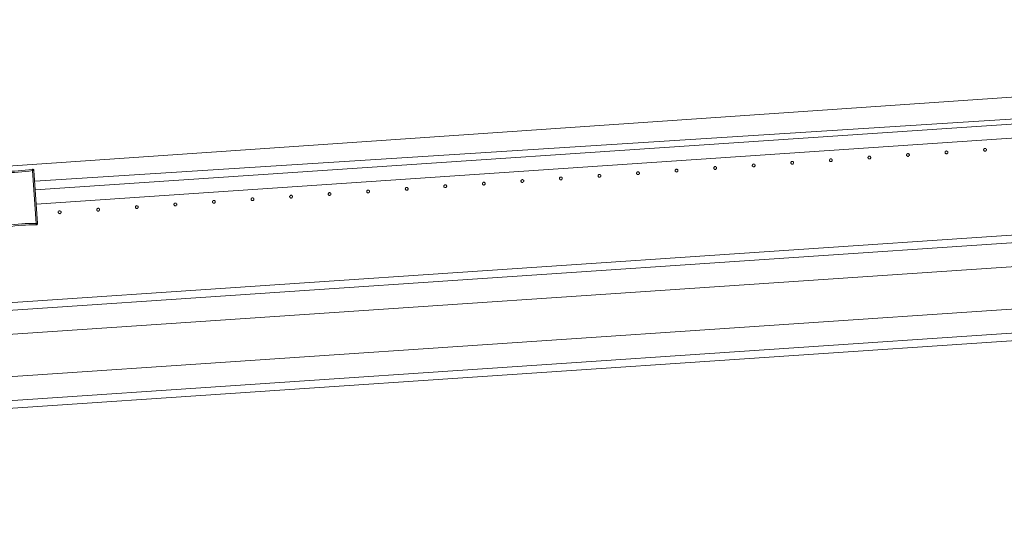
# Model space of a CAD drawing. Header units: millimetres. Extents: x -2624 to 101766, y -16 to 109490.
# Tile 146 of 153: x 87858 to 89259, y 92423 to 93141. Entities that reach past the tile are written whole.
import ezdxf

# ---------------------------------------------------------------- set-up
doc = ezdxf.new("R2010")
doc.units = ezdxf.units.MM
doc.header["$MEASUREMENT"] = 0
for name, color, linetype in [('Nouveau_Terrain _ Modifié.Terrain', 7, 'Continuous'), ('VRD _ Clôture.VRD', 7, 'Continuous'), ('VRD _ Portail.VRD', 7, 'Continuous')]:
    doc.layers.add(name, color=color, linetype=linetype)

# ---------------------------------------------------------------- blocks, each defined once
blk = doc.blocks.new('Élément de coupe_164')
at = {"layer": 'VRD _ Portail.VRD', "color": 7, "linetype": 'Continuous', "lineweight": 15}
for p, q in [((93701.5, 93133.9), (85390.4, 92572.6)), ((93702.2, 93123.2), (85391.1, 92561.9)), ((86602.3, 92609.3), (93704.5, 93089)), ((86606.3, 92549.4), (93708.6, 93029.1)), ((93710.9, 92994.9), (85399.8, 92433.6)), ((93711.6, 92984.2), (85400.5, 92422.9))]:
    blk.add_line(p, q, dxfattribs=at)
blk = doc.blocks.new('Élément de coupe_166')
at = {"layer": 'Nouveau_Terrain _ Modifié.Terrain', "color": 7, "linetype": 'Continuous', "lineweight": 15}
blk.add_line((83465.4, 92631.2), (90867.5, 93141.3), dxfattribs=at)
blk = doc.blocks.new('Élément de coupe_172')
at = {"layer": 'VRD _ Clôture.VRD', "color": 7, "linetype": 'Continuous', "lineweight": 15}
for p, q in [((87879.7, 92898.9), (90651.5, 93086.1)), ((87881.1, 92878.9), (90652.9, 93066.1))]:
    blk.add_line(p, q, dxfattribs=at)
blk = doc.blocks.new('Élément de coupe_1313')
at = {"layer": 'VRD _ Clôture.VRD', "color": 7, "linetype": 'Continuous', "lineweight": 15}
for p, q in [((87832.9, 92923.6), (87833, 92924)), ((87833, 92924), (87833.1, 92924.4)), ((87833.1, 92924.4), (87833.2, 92924.8)), ((87833.2, 92924.8), (87833.5, 92925.1)), ((87833.5, 92925.1), (87833.8, 92925.3)), ((87833.8, 92925.3), (87834.2, 92925.5)), ((87834.2, 92925.5), (87834.6, 92925.7)), ((87834.6, 92925.7), (87835, 92925.7)), ((87840.1, 92925.6), (87835, 92925.7)), ((87835, 92925.1), (87835, 92925.5)), ((87835, 92924.5), (87835, 92925.1)), ((87835, 92923.7), (87835, 92924.5)), ((87840.1, 92925.6), (87845.2, 92925.6)), ((87845.2, 92925.6), (87850.2, 92925.7)), ((87850.2, 92925.7), (87855.3, 92926)), ((87855.5, 92924.1), (87850.3, 92923.8)), ((87855.3, 92926), (87860.4, 92926.4)), ((87860.6, 92924.5), (87855.5, 92924.1)), ((87860.4, 92926.4), (87865.4, 92927)), ((87865.7, 92925), (87860.6, 92924.5)), ((87865.4, 92927), (87870.5, 92927.6)), ((87870.8, 92925.7), (87865.7, 92925)), ((87870.5, 92927.6), (87875.5, 92928.4)), ((87875.7, 92926.5), (87870.8, 92925.7)), ((87875.9, 92928.5), (87875.5, 92928.4)), ((87875.6, 92927.9), (87875.5, 92928.3)), ((87875.6, 92927.2), (87875.6, 92927.9)), ((87875.7, 92926.5), (87875.6, 92927.2)), ((87875.9, 92928.5), (87876.3, 92928.4)), ((87881, 92851.2), (87875.9, 92926.4)), ((87875.9, 92926.4), (87876.6, 92926.4)), ((87876.3, 92928.4), (87876.7, 92928.2)), ((87876.6, 92926.4), (87877.3, 92926.5)), ((87877.1, 92928), (87876.7, 92928.2)), ((87877.1, 92928), (87877.4, 92927.7)), ((87877.3, 92926.5), (87877.7, 92926.6)), ((87877.4, 92927.7), (87877.6, 92927.4)), ((87877.6, 92927.4), (87877.8, 92927)), ((87877.8, 92926.6), (87877.8, 92927)), ((87882.9, 92851.2), (87877.8, 92926.6)), ((87832.9, 92923.6), (87838, 92848.2)), ((87833.5, 92923.6), (87833.1, 92923.6)), ((87834.1, 92923.6), (87833.5, 92923.6)), ((87834.9, 92923.6), (87834.1, 92923.6)), ((87834.9, 92923.6), (87840, 92848.4)), ((87835, 92923.7), (87840.1, 92923.6)), ((87845.2, 92923.7), (87840.1, 92923.6)), ((87850.3, 92923.8), (87845.2, 92923.7)), ((87838.1, 92847.8), (87838, 92848.2)), ((87838.1, 92847.8), (87838.3, 92847.4)), ((87838.6, 92848.2), (87838.2, 92848.2)), ((87838.3, 92847.4), (87838.5, 92847)), ((87838.5, 92847), (87838.8, 92846.7)), ((87839.2, 92848.3), (87838.6, 92848.2)), ((87839.1, 92846.5), (87838.8, 92846.7)), ((87839.1, 92846.5), (87839.5, 92846.4)), ((87840, 92848.4), (87839.2, 92848.3)), ((87839.5, 92846.4), (87839.9, 92846.3)), ((87839.9, 92846.3), (87840.4, 92846.3)), ((87840.1, 92848.3), (87845.1, 92849.1)), ((87840.1, 92848.3), (87840.2, 92847.5)), ((87840.2, 92847.5), (87840.3, 92846.9)), ((87840.3, 92846.9), (87840.3, 92846.5)), ((87840.4, 92846.3), (87845.4, 92847.1)), ((87845.1, 92849.1), (87850.2, 92849.7)), ((87845.4, 92847.1), (87850.4, 92847.8)), ((87850.2, 92849.7), (87855.3, 92850.3)), ((87850.4, 92847.8), (87855.5, 92848.3)), ((87855.3, 92850.3), (87860.4, 92850.7)), ((87855.5, 92848.3), (87860.5, 92848.7)), ((87860.4, 92850.7), (87865.5, 92851)), ((87860.5, 92848.7), (87865.6, 92849)), ((87865.5, 92851), (87870.7, 92851.1)), ((87870.7, 92849.2), (87865.6, 92849)), ((87870.7, 92851.1), (87875.8, 92851.1)), ((87870.7, 92849.2), (87875.8, 92849.2)), ((87880.8, 92851), (87875.8, 92851.1)), ((87875.8, 92849.2), (87880.9, 92849.1)), ((87880.8, 92851), (87880.8, 92850.3)), ((87880.8, 92850.3), (87880.8, 92849.6)), ((87880.8, 92849.6), (87880.9, 92849.2)), ((87880.9, 92849.1), (87881.3, 92849.1)), ((87881, 92851.2), (87881.7, 92851.2)), ((87881.3, 92849.1), (87881.7, 92849.2)), ((87881.7, 92851.2), (87882.4, 92851.2)), ((87881.7, 92849.2), (87882, 92849.4)), ((87882, 92849.4), (87882.4, 92849.7)), ((87882.4, 92851.2), (87882.8, 92851.2)), ((87882.4, 92849.7), (87882.6, 92850)), ((87882.6, 92850), (87882.8, 92850.4)), ((87882.8, 92850.4), (87882.9, 92850.8)), ((87882.9, 92850.8), (87882.9, 92851.2))]:
    blk.add_line(p, q, dxfattribs=at)
blk = doc.blocks.new('Élément de coupe_1368')
at = {"layer": 'VRD _ Clôture.VRD', "color": 7, "linetype": 'Continuous', "lineweight": 15}
for p, q in [((87912.6, 92868), (87912.5, 92867.7)), ((87912.8, 92868.3), (87912.6, 92868)), ((87913.3, 92868.8), (87913, 92868.6)), ((87913.6, 92869), (87913.3, 92868.8)), ((87913.9, 92869.1), (87913.6, 92869)), ((87914.3, 92869.1), (87913.9, 92869.1)), ((87914.6, 92869.1), (87914.3, 92869.1)), ((87915, 92869.1), (87914.6, 92869.1)), ((87915.3, 92868.9), (87915, 92869.1)), ((87915.6, 92868.8), (87915.3, 92868.9)), ((87916.1, 92868.3), (87915.9, 92868.5)), ((87916.3, 92868), (87916.1, 92868.3)), ((87916.4, 92867.6), (87916.3, 92868)), ((87912.5, 92867.7), (87912.4, 92867.4)), ((87912.4, 92867.4), (87912.4, 92867)), ((87912.4, 92867), (87912.5, 92866.7)), ((87912.5, 92866.7), (87912.6, 92866.3)), ((87912.6, 92866.3), (87912.8, 92866)), ((87912.8, 92866), (87913, 92865.8)), ((87913.2, 92865.5), (87913.5, 92865.3)), ((87913.5, 92865.3), (87913.9, 92865.2)), ((87913.9, 92865.2), (87914.2, 92865.2)), ((87914.2, 92865.2), (87914.6, 92865.1)), ((87914.6, 92865.1), (87914.9, 92865.2)), ((87914.9, 92865.2), (87915.2, 92865.3)), ((87915.2, 92865.3), (87915.5, 92865.5)), ((87915.5, 92865.5), (87915.8, 92865.7)), ((87916, 92866), (87916.2, 92866.3)), ((87916.2, 92866.3), (87916.3, 92866.6)), ((87916.3, 92866.6), (87916.4, 92866.9)), ((87916.4, 92867.3), (87916.4, 92867.6)), ((87916.4, 92866.9), (87916.4, 92867.3))]:
    blk.add_line(p, q, dxfattribs=at)
blk = doc.blocks.new('Élément de coupe_1369')
at = {"layer": 'VRD _ Clôture.VRD', "color": 7, "linetype": 'Continuous', "lineweight": 15}
for p, q in [((87967.4, 92871.4), (87967.3, 92871.1)), ((87967.3, 92871.1), (87967.3, 92870.7)), ((87967.3, 92870.7), (87967.4, 92870.4)), ((87967.5, 92871.7), (87967.4, 92871.4)), ((87967.4, 92870.4), (87967.5, 92870)), ((87967.7, 92872), (87967.5, 92871.7)), ((87967.5, 92870), (87967.6, 92869.7)), ((87967.6, 92869.7), (87967.9, 92869.5)), ((87968.2, 92872.5), (87967.9, 92872.3)), ((87968.1, 92869.2), (87968.4, 92869.1)), ((87968.5, 92872.7), (87968.2, 92872.5)), ((87968.4, 92869.1), (87968.7, 92868.9)), ((87968.8, 92872.8), (87968.5, 92872.7)), ((87968.7, 92868.9), (87969.1, 92868.9)), ((87969.2, 92872.8), (87968.8, 92872.8)), ((87969.1, 92868.9), (87969.4, 92868.9)), ((87969.5, 92872.8), (87969.2, 92872.8)), ((87969.4, 92868.9), (87969.8, 92868.9)), ((87969.9, 92872.8), (87969.5, 92872.8)), ((87969.8, 92868.9), (87970.1, 92869)), ((87970.2, 92872.6), (87969.9, 92872.8)), ((87970.1, 92869), (87970.4, 92869.2)), ((87970.5, 92872.5), (87970.2, 92872.6)), ((87970.4, 92869.2), (87970.7, 92869.4)), ((87971, 92872), (87970.7, 92872.2)), ((87970.9, 92869.7), (87971.1, 92870)), ((87971.1, 92871.7), (87971, 92872)), ((87971.2, 92871.3), (87971.1, 92871.7)), ((87971.1, 92870), (87971.2, 92870.3)), ((87971.3, 92871), (87971.2, 92871.3)), ((87971.2, 92870.3), (87971.3, 92870.6)), ((87971.3, 92870.6), (87971.3, 92871))]:
    blk.add_line(p, q, dxfattribs=at)
blk = doc.blocks.new('Élément de coupe_1370')
at = {"layer": 'VRD _ Clôture.VRD', "color": 7, "linetype": 'Continuous', "lineweight": 15}
for p, q in [((88022.3, 92875.1), (88022.2, 92874.8)), ((88022.2, 92874.8), (88022.2, 92874.4)), ((88022.2, 92874.4), (88022.2, 92874.1)), ((88022.2, 92874.1), (88022.3, 92873.7)), ((88022.4, 92875.4), (88022.3, 92875.1)), ((88022.3, 92873.7), (88022.5, 92873.4)), ((88022.6, 92875.7), (88022.4, 92875.4)), ((88022.5, 92873.4), (88022.7, 92873.2)), ((88023.1, 92876.2), (88022.8, 92876)), ((88023, 92872.9), (88023.3, 92872.8)), ((88023.4, 92876.4), (88023.1, 92876.2)), ((88023.3, 92872.8), (88023.6, 92872.6)), ((88023.7, 92876.5), (88023.4, 92876.4)), ((88023.6, 92872.6), (88024, 92872.6)), ((88024, 92876.6), (88023.7, 92876.5)), ((88024.4, 92876.5), (88024, 92876.6)), ((88024, 92872.6), (88024.3, 92872.6)), ((88024.3, 92872.6), (88024.7, 92872.6)), ((88024.7, 92876.5), (88024.4, 92876.5)), ((88025.1, 92876.4), (88024.7, 92876.5)), ((88024.7, 92872.6), (88025, 92872.7)), ((88025, 92872.7), (88025.3, 92872.9)), ((88025.4, 92876.2), (88025.1, 92876.4)), ((88025.3, 92872.9), (88025.6, 92873.1)), ((88025.8, 92875.7), (88025.6, 92875.9)), ((88026, 92875.4), (88025.8, 92875.7)), ((88025.8, 92873.4), (88026, 92873.7)), ((88026.1, 92875), (88026, 92875.4)), ((88026, 92873.7), (88026.1, 92874)), ((88026.2, 92874.7), (88026.1, 92875)), ((88026.1, 92874), (88026.2, 92874.3)), ((88026.2, 92874.3), (88026.2, 92874.7))]:
    blk.add_line(p, q, dxfattribs=at)
blk = doc.blocks.new('Élément de coupe_1371')
at = {"layer": 'VRD _ Clôture.VRD', "color": 7, "linetype": 'Continuous', "lineweight": 15}
for p, q in [((88077.3, 92879.1), (88077.1, 92878.8)), ((88077.1, 92878.8), (88077.1, 92878.5)), ((88077.1, 92878.5), (88077.1, 92878.1)), ((88077.1, 92878.1), (88077.1, 92877.8)), ((88077.1, 92877.8), (88077.2, 92877.5)), ((88077.2, 92877.5), (88077.4, 92877.1)), ((88077.4, 92879.4), (88077.3, 92879.1)), ((88077.4, 92877.1), (88077.6, 92876.9)), ((88077.9, 92879.9), (88077.7, 92879.7)), ((88078.2, 92880.1), (88077.9, 92879.9)), ((88077.9, 92876.6), (88078.2, 92876.5)), ((88078.6, 92880.2), (88078.2, 92880.1)), ((88078.2, 92876.5), (88078.5, 92876.3)), ((88078.5, 92876.3), (88078.8, 92876.3)), ((88078.9, 92880.3), (88078.6, 92880.2)), ((88078.8, 92876.3), (88079.2, 92876.3)), ((88079.3, 92880.3), (88078.9, 92880.3)), ((88079.2, 92876.3), (88079.5, 92876.3)), ((88079.6, 92880.2), (88079.3, 92880.3)), ((88079.5, 92876.3), (88079.9, 92876.4)), ((88079.9, 92880.1), (88079.6, 92880.2)), ((88080.2, 92879.9), (88079.9, 92880.1)), ((88079.9, 92876.4), (88080.2, 92876.6)), ((88080.2, 92876.6), (88080.4, 92876.8)), ((88080.7, 92879.4), (88080.5, 92879.6)), ((88080.9, 92879.1), (88080.7, 92879.4)), ((88080.7, 92877.1), (88080.8, 92877.4)), ((88080.8, 92877.4), (88081, 92877.7)), ((88081, 92878.7), (88080.9, 92879.1)), ((88081, 92878.4), (88081, 92878.7)), ((88081, 92878), (88081, 92878.4)), ((88081, 92877.7), (88081, 92878))]:
    blk.add_line(p, q, dxfattribs=at)
blk = doc.blocks.new('Élément de coupe_1372')
at = {"layer": 'VRD _ Clôture.VRD', "color": 7, "linetype": 'Continuous', "lineweight": 15}
for p, q in [((88132, 92882.5), (88131.9, 92882.2)), ((88131.9, 92882.2), (88131.9, 92881.8)), ((88131.9, 92881.8), (88132, 92881.5)), ((88132.1, 92882.9), (88132, 92882.5)), ((88132.3, 92883.1), (88132.1, 92882.9)), ((88132.8, 92883.6), (88132.5, 92883.4)), ((88133.1, 92883.8), (88132.8, 92883.6)), ((88133.4, 92883.9), (88133.1, 92883.8)), ((88133.8, 92884), (88133.4, 92883.9)), ((88134.1, 92884), (88133.8, 92884)), ((88134.5, 92883.9), (88134.1, 92884)), ((88134.8, 92883.8), (88134.5, 92883.9)), ((88135.1, 92883.6), (88134.8, 92883.8)), ((88135.6, 92883.1), (88135.4, 92883.4)), ((88135.8, 92882.8), (88135.6, 92883.1)), ((88135.9, 92882.4), (88135.8, 92882.8)), ((88135.9, 92882.1), (88135.9, 92882.4)), ((88135.9, 92881.8), (88135.9, 92882.1)), ((88132, 92881.5), (88132.1, 92881.2)), ((88132.1, 92881.2), (88132.3, 92880.9)), ((88132.3, 92880.9), (88132.5, 92880.6)), ((88132.7, 92880.4), (88133, 92880.2)), ((88133, 92880.2), (88133.4, 92880)), ((88133.4, 92880), (88133.7, 92880)), ((88133.7, 92880), (88134.1, 92880)), ((88134.1, 92880), (88134.4, 92880)), ((88134.4, 92880), (88134.7, 92880.1)), ((88134.7, 92880.1), (88135, 92880.3)), ((88135, 92880.3), (88135.3, 92880.5)), ((88135.5, 92880.8), (88135.7, 92881.1)), ((88135.7, 92881.1), (88135.8, 92881.4)), ((88135.8, 92881.4), (88135.9, 92881.8))]:
    blk.add_line(p, q, dxfattribs=at)
blk = doc.blocks.new('Élément de coupe_1373')
at = {"layer": 'VRD _ Clôture.VRD', "color": 7, "linetype": 'Continuous', "lineweight": 15}
for p, q in [((88186.9, 92886.2), (88186.8, 92885.9)), ((88186.8, 92885.9), (88186.8, 92885.5)), ((88186.8, 92885.5), (88186.9, 92885.2)), ((88187, 92886.6), (88186.9, 92886.2)), ((88186.9, 92885.2), (88187, 92884.9)), ((88187.2, 92886.9), (88187, 92886.6)), ((88187, 92884.9), (88187.1, 92884.6)), ((88187.1, 92884.6), (88187.4, 92884.3)), ((88187.7, 92887.3), (88187.4, 92887.1)), ((88187.6, 92884.1), (88187.9, 92883.9)), ((88188, 92887.5), (88187.7, 92887.3)), ((88187.9, 92883.9), (88188.2, 92883.8)), ((88188.3, 92887.6), (88188, 92887.5)), ((88188.2, 92883.8), (88188.6, 92883.7)), ((88188.7, 92887.7), (88188.3, 92887.6)), ((88188.6, 92883.7), (88188.9, 92883.7)), ((88189, 92887.7), (88188.7, 92887.7)), ((88188.9, 92883.7), (88189.3, 92883.7)), ((88189.4, 92887.6), (88189, 92887.7)), ((88189.3, 92883.7), (88189.6, 92883.8)), ((88189.7, 92887.5), (88189.4, 92887.6)), ((88189.6, 92883.8), (88189.9, 92884)), ((88190, 92887.3), (88189.7, 92887.5)), ((88189.9, 92884), (88190.2, 92884.2)), ((88190.5, 92886.8), (88190.2, 92887.1)), ((88190.4, 92884.5), (88190.6, 92884.8)), ((88190.6, 92886.5), (88190.5, 92886.8)), ((88190.7, 92886.2), (88190.6, 92886.5)), ((88190.6, 92884.8), (88190.7, 92885.1)), ((88190.8, 92885.8), (88190.7, 92886.2)), ((88190.7, 92885.1), (88190.8, 92885.5)), ((88190.8, 92885.5), (88190.8, 92885.8))]:
    blk.add_line(p, q, dxfattribs=at)
blk = doc.blocks.new('Élément de coupe_1374')
at = {"layer": 'VRD _ Clôture.VRD', "color": 7, "linetype": 'Continuous', "lineweight": 15}
for p, q in [((88241.8, 92889.9), (88241.7, 92889.6)), ((88241.7, 92889.6), (88241.7, 92889.2)), ((88241.7, 92889.2), (88241.7, 92888.9)), ((88241.7, 92888.9), (88241.8, 92888.6)), ((88241.9, 92890.3), (88241.8, 92889.9)), ((88241.8, 92888.6), (88242, 92888.3)), ((88242.1, 92890.6), (88241.9, 92890.3)), ((88242, 92888.3), (88242.2, 92888)), ((88242.6, 92891), (88242.3, 92890.8)), ((88242.5, 92887.8), (88242.8, 92887.6)), ((88242.9, 92891.2), (88242.6, 92891)), ((88242.8, 92887.6), (88243.1, 92887.5)), ((88243.2, 92891.3), (88242.9, 92891.2)), ((88243.1, 92887.5), (88243.5, 92887.4)), ((88243.5, 92891.4), (88243.2, 92891.3)), ((88243.9, 92891.4), (88243.5, 92891.4)), ((88243.5, 92887.4), (88243.8, 92887.4)), ((88243.8, 92887.4), (88244.2, 92887.4)), ((88244.2, 92891.3), (88243.9, 92891.4)), ((88244.6, 92891.2), (88244.2, 92891.3)), ((88244.2, 92887.4), (88244.5, 92887.6)), ((88244.5, 92887.6), (88244.8, 92887.7)), ((88244.9, 92891), (88244.6, 92891.2)), ((88244.8, 92887.7), (88245.1, 92887.9)), ((88245.3, 92890.5), (88245.1, 92890.8)), ((88245.5, 92890.2), (88245.3, 92890.5)), ((88245.3, 92888.2), (88245.5, 92888.5)), ((88245.6, 92889.9), (88245.5, 92890.2)), ((88245.5, 92888.5), (88245.6, 92888.8)), ((88245.7, 92889.5), (88245.6, 92889.9)), ((88245.6, 92888.8), (88245.7, 92889.2)), ((88245.7, 92889.2), (88245.7, 92889.5))]:
    blk.add_line(p, q, dxfattribs=at)
blk = doc.blocks.new('Élément de coupe_1375')
at = {"layer": 'VRD _ Clôture.VRD', "color": 7, "linetype": 'Continuous', "lineweight": 15}
for p, q in [((88296.8, 92894), (88296.6, 92893.6)), ((88296.6, 92893.6), (88296.6, 92893.3)), ((88296.6, 92893.3), (88296.6, 92893)), ((88296.6, 92893), (88296.6, 92892.6)), ((88296.6, 92892.6), (88296.7, 92892.3)), ((88296.7, 92892.3), (88296.9, 92892)), ((88296.9, 92894.3), (88296.8, 92894)), ((88296.9, 92892), (88297.1, 92891.7)), ((88297.4, 92894.7), (88297.2, 92894.5)), ((88297.7, 92894.9), (88297.4, 92894.7)), ((88297.4, 92891.5), (88297.7, 92891.3)), ((88298.1, 92895), (88297.7, 92894.9)), ((88297.7, 92891.3), (88298, 92891.2)), ((88298, 92891.2), (88298.3, 92891.1)), ((88298.4, 92895.1), (88298.1, 92895)), ((88298.3, 92891.1), (88298.7, 92891.1)), ((88298.8, 92895.1), (88298.4, 92895.1)), ((88298.7, 92891.1), (88299, 92891.1)), ((88299.1, 92895), (88298.8, 92895.1)), ((88299, 92891.1), (88299.4, 92891.3)), ((88299.4, 92894.9), (88299.1, 92895)), ((88299.7, 92894.7), (88299.4, 92894.9)), ((88299.4, 92891.3), (88299.7, 92891.4)), ((88299.7, 92891.4), (88299.9, 92891.6)), ((88300.2, 92894.2), (88300, 92894.5)), ((88300.4, 92893.9), (88300.2, 92894.2)), ((88300.2, 92891.9), (88300.3, 92892.2)), ((88300.3, 92892.2), (88300.5, 92892.5)), ((88300.5, 92893.6), (88300.4, 92893.9)), ((88300.5, 92893.2), (88300.5, 92893.6)), ((88300.5, 92892.9), (88300.5, 92893.2)), ((88300.5, 92892.5), (88300.5, 92892.9))]:
    blk.add_line(p, q, dxfattribs=at)
blk = doc.blocks.new('Élément de coupe_1376')
at = {"layer": 'VRD _ Clôture.VRD', "color": 7, "linetype": 'Continuous', "lineweight": 15}
for p, q in [((88351.5, 92897.4), (88351.4, 92897)), ((88351.4, 92897), (88351.4, 92896.7)), ((88351.4, 92896.7), (88351.5, 92896.3)), ((88351.6, 92897.7), (88351.5, 92897.4)), ((88351.5, 92896.3), (88351.6, 92896)), ((88351.8, 92898), (88351.6, 92897.7)), ((88351.6, 92896), (88351.8, 92895.7)), ((88352.3, 92898.5), (88352, 92898.2)), ((88352.6, 92898.6), (88352.3, 92898.5)), ((88352.9, 92898.7), (88352.6, 92898.6)), ((88353.3, 92898.8), (88352.9, 92898.7)), ((88353.6, 92898.8), (88353.3, 92898.8)), ((88354, 92898.7), (88353.6, 92898.8)), ((88354.3, 92898.6), (88354, 92898.7)), ((88354.6, 92898.4), (88354.3, 92898.6)), ((88355.1, 92897.9), (88354.9, 92898.2)), ((88355, 92895.6), (88355.2, 92895.9)), ((88355.3, 92897.6), (88355.1, 92897.9)), ((88355.2, 92895.9), (88355.3, 92896.2)), ((88355.4, 92897.3), (88355.3, 92897.6)), ((88355.3, 92896.2), (88355.4, 92896.6)), ((88355.4, 92896.9), (88355.4, 92897.3)), ((88355.4, 92896.6), (88355.4, 92896.9)), ((88351.8, 92895.7), (88352, 92895.4)), ((88352.2, 92895.2), (88352.5, 92895)), ((88352.5, 92895), (88352.9, 92894.9)), ((88352.9, 92894.9), (88353.2, 92894.8)), ((88353.2, 92894.8), (88353.6, 92894.8)), ((88353.6, 92894.8), (88353.9, 92894.9)), ((88353.9, 92894.9), (88354.2, 92895)), ((88354.2, 92895), (88354.5, 92895.1)), ((88354.5, 92895.1), (88354.8, 92895.4))]:
    blk.add_line(p, q, dxfattribs=at)
blk = doc.blocks.new('Élément de coupe_1377')
at = {"layer": 'VRD _ Clôture.VRD', "color": 7, "linetype": 'Continuous', "lineweight": 15}
for p, q in [((88406.4, 92901.1), (88406.3, 92900.7)), ((88406.3, 92900.7), (88406.3, 92900.4)), ((88406.3, 92900.4), (88406.4, 92900)), ((88406.5, 92901.4), (88406.4, 92901.1)), ((88406.4, 92900), (88406.5, 92899.7)), ((88406.7, 92901.7), (88406.5, 92901.4)), ((88406.5, 92899.7), (88406.6, 92899.4)), ((88406.6, 92899.4), (88406.9, 92899.1)), ((88407.2, 92902.2), (88406.9, 92901.9)), ((88407.1, 92898.9), (88407.4, 92898.7)), ((88407.5, 92902.3), (88407.2, 92902.2)), ((88407.4, 92898.7), (88407.7, 92898.6)), ((88407.8, 92902.4), (88407.5, 92902.3)), ((88407.7, 92898.6), (88408.1, 92898.5)), ((88408.2, 92902.5), (88407.8, 92902.4)), ((88408.1, 92898.5), (88408.4, 92898.5)), ((88408.5, 92902.5), (88408.2, 92902.5)), ((88408.4, 92898.5), (88408.8, 92898.6)), ((88408.9, 92902.4), (88408.5, 92902.5)), ((88408.8, 92898.6), (88409.1, 92898.7)), ((88409.2, 92902.3), (88408.9, 92902.4)), ((88409.1, 92898.7), (88409.4, 92898.8)), ((88409.5, 92902.1), (88409.2, 92902.3)), ((88409.4, 92898.8), (88409.7, 92899.1)), ((88410, 92901.6), (88409.7, 92901.9)), ((88409.9, 92899.3), (88410.1, 92899.6)), ((88410.1, 92901.3), (88410, 92901.6)), ((88410.2, 92901), (88410.1, 92901.3)), ((88410.1, 92899.6), (88410.2, 92899.9)), ((88410.3, 92900.6), (88410.2, 92901)), ((88410.2, 92899.9), (88410.3, 92900.3)), ((88410.3, 92900.3), (88410.3, 92900.6))]:
    blk.add_line(p, q, dxfattribs=at)
blk = doc.blocks.new('Élément de coupe_1378')
at = {"layer": 'VRD _ Clôture.VRD', "color": 7, "linetype": 'Continuous', "lineweight": 15}
for p, q in [((88461.3, 92904.8), (88461.2, 92904.4)), ((88461.2, 92904.4), (88461.2, 92904.1)), ((88461.2, 92904.1), (88461.2, 92903.7)), ((88461.2, 92903.7), (88461.3, 92903.4)), ((88461.4, 92905.1), (88461.3, 92904.8)), ((88461.3, 92903.4), (88461.5, 92903.1)), ((88461.6, 92905.4), (88461.4, 92905.1)), ((88461.5, 92903.1), (88461.7, 92902.8)), ((88462.1, 92905.9), (88461.8, 92905.6)), ((88462, 92902.6), (88462.3, 92902.4)), ((88462.4, 92906), (88462.1, 92905.9)), ((88462.3, 92902.4), (88462.6, 92902.3)), ((88462.7, 92906.1), (88462.4, 92906)), ((88462.6, 92902.3), (88463, 92902.2)), ((88463, 92906.2), (88462.7, 92906.1)), ((88463.4, 92906.2), (88463, 92906.2)), ((88463, 92902.2), (88463.3, 92902.2)), ((88463.3, 92902.2), (88463.7, 92902.3)), ((88463.7, 92906.1), (88463.4, 92906.2)), ((88464.1, 92906), (88463.7, 92906.1)), ((88463.7, 92902.3), (88464, 92902.4)), ((88464, 92902.4), (88464.3, 92902.5)), ((88464.4, 92905.8), (88464.1, 92906)), ((88464.3, 92902.5), (88464.6, 92902.8)), ((88464.8, 92905.3), (88464.6, 92905.6)), ((88465, 92905), (88464.8, 92905.3)), ((88464.8, 92903), (88465, 92903.3)), ((88465.1, 92904.7), (88465, 92905)), ((88465, 92903.3), (88465.1, 92903.7)), ((88465.2, 92904.3), (88465.1, 92904.7)), ((88465.1, 92903.7), (88465.2, 92904)), ((88465.2, 92904), (88465.2, 92904.3))]:
    blk.add_line(p, q, dxfattribs=at)
blk = doc.blocks.new('Élément de coupe_1379')
at = {"layer": 'VRD _ Clôture.VRD', "color": 7, "linetype": 'Continuous', "lineweight": 15}
for p, q in [((88517.6, 92909.9), (88517.2, 92909.7)), ((88517.9, 92909.9), (88517.6, 92909.9)), ((88518.3, 92909.9), (88517.9, 92909.9)), ((88518.6, 92909.8), (88518.3, 92909.9)), ((88516.3, 92908.8), (88516.1, 92908.5)), ((88516.1, 92908.5), (88516.1, 92908.1)), ((88516.1, 92908.1), (88516.1, 92907.8)), ((88516.1, 92907.8), (88516.1, 92907.4)), ((88516.1, 92907.4), (88516.2, 92907.1)), ((88516.2, 92907.1), (88516.4, 92906.8)), ((88516.4, 92909.1), (88516.3, 92908.8)), ((88516.4, 92906.8), (88516.6, 92906.5)), ((88516.9, 92909.6), (88516.7, 92909.4)), ((88517.2, 92909.7), (88516.9, 92909.6)), ((88516.9, 92906.3), (88517.2, 92906.1)), ((88517.2, 92906.1), (88517.5, 92906)), ((88517.5, 92906), (88517.8, 92905.9)), ((88517.8, 92905.9), (88518.2, 92905.9)), ((88518.2, 92905.9), (88518.5, 92906)), ((88518.5, 92906), (88518.9, 92906.1)), ((88518.9, 92909.7), (88518.6, 92909.8)), ((88519.2, 92909.5), (88518.9, 92909.7)), ((88518.9, 92906.1), (88519.2, 92906.3)), ((88519.2, 92906.3), (88519.4, 92906.5)), ((88519.7, 92909), (88519.5, 92909.3)), ((88519.9, 92908.7), (88519.7, 92909)), ((88519.7, 92906.7), (88519.8, 92907)), ((88519.8, 92907), (88520, 92907.4)), ((88520, 92908.4), (88519.9, 92908.7)), ((88520, 92908), (88520, 92908.4)), ((88520, 92907.7), (88520, 92908)), ((88520, 92907.4), (88520, 92907.7))]:
    blk.add_line(p, q, dxfattribs=at)
blk = doc.blocks.new('Élément de coupe_1380')
at = {"layer": 'VRD _ Clôture.VRD', "color": 7, "linetype": 'Continuous', "lineweight": 15}
for p, q in [((88571, 92912.2), (88570.9, 92911.8)), ((88570.9, 92911.8), (88570.9, 92911.5)), ((88570.9, 92911.5), (88571, 92911.1)), ((88571.1, 92912.5), (88571, 92912.2)), ((88571, 92911.1), (88571.1, 92910.8)), ((88571.3, 92912.8), (88571.1, 92912.5)), ((88571.1, 92910.8), (88571.3, 92910.5)), ((88571.3, 92910.5), (88571.5, 92910.2)), ((88571.8, 92913.3), (88571.5, 92913.1)), ((88571.7, 92910), (88572, 92909.8)), ((88572.1, 92913.4), (88571.8, 92913.3)), ((88572.4, 92913.6), (88572.1, 92913.4)), ((88572.8, 92913.6), (88572.4, 92913.6)), ((88573.1, 92913.6), (88572.8, 92913.6)), ((88573.5, 92913.5), (88573.1, 92913.6)), ((88573.8, 92913.4), (88573.5, 92913.5)), ((88573.7, 92909.8), (88574, 92910)), ((88574.1, 92913.2), (88573.8, 92913.4)), ((88574, 92910), (88574.3, 92910.2)), ((88574.6, 92912.7), (88574.4, 92913)), ((88574.5, 92910.4), (88574.7, 92910.7)), ((88574.8, 92912.4), (88574.6, 92912.7)), ((88574.7, 92910.7), (88574.8, 92911.1)), ((88574.9, 92912.1), (88574.8, 92912.4)), ((88574.8, 92911.1), (88574.9, 92911.4)), ((88574.9, 92911.8), (88574.9, 92912.1)), ((88574.9, 92911.4), (88574.9, 92911.8)), ((88572, 92909.8), (88572.4, 92909.7)), ((88572.4, 92909.7), (88572.7, 92909.6)), ((88572.7, 92909.6), (88573.1, 92909.6)), ((88573.1, 92909.6), (88573.4, 92909.7)), ((88573.4, 92909.7), (88573.7, 92909.8))]:
    blk.add_line(p, q, dxfattribs=at)
blk = doc.blocks.new('Élément de coupe_1381')
at = {"layer": 'VRD _ Clôture.VRD', "color": 7, "linetype": 'Continuous', "lineweight": 15}
for p, q in [((88625.9, 92915.9), (88625.8, 92915.5)), ((88625.8, 92915.5), (88625.8, 92915.2)), ((88625.8, 92915.2), (88625.9, 92914.8)), ((88626, 92916.2), (88625.9, 92915.9)), ((88625.9, 92914.8), (88626, 92914.5)), ((88626.2, 92916.5), (88626, 92916.2)), ((88626, 92914.5), (88626.1, 92914.2)), ((88626.1, 92914.2), (88626.4, 92913.9)), ((88626.7, 92917), (88626.4, 92916.8)), ((88626.6, 92913.7), (88626.9, 92913.5)), ((88627, 92917.2), (88626.7, 92917)), ((88626.9, 92913.5), (88627.2, 92913.4)), ((88627.3, 92917.3), (88627, 92917.2)), ((88627.2, 92913.4), (88627.6, 92913.3)), ((88627.7, 92917.3), (88627.3, 92917.3)), ((88627.6, 92913.3), (88627.9, 92913.3)), ((88628, 92917.3), (88627.7, 92917.3)), ((88627.9, 92913.3), (88628.3, 92913.4)), ((88628.4, 92917.2), (88628, 92917.3)), ((88628.3, 92913.4), (88628.6, 92913.5)), ((88628.7, 92917.1), (88628.4, 92917.2)), ((88628.6, 92913.5), (88628.9, 92913.7)), ((88629, 92916.9), (88628.7, 92917.1)), ((88628.9, 92913.7), (88629.2, 92913.9)), ((88629.5, 92916.4), (88629.2, 92916.7)), ((88629.4, 92914.1), (88629.6, 92914.4)), ((88629.6, 92916.1), (88629.5, 92916.4)), ((88629.7, 92915.8), (88629.6, 92916.1)), ((88629.6, 92914.4), (88629.7, 92914.8)), ((88629.8, 92915.5), (88629.7, 92915.8)), ((88629.7, 92914.8), (88629.8, 92915.1)), ((88629.8, 92915.1), (88629.8, 92915.5))]:
    blk.add_line(p, q, dxfattribs=at)
blk = doc.blocks.new('Élément de coupe_1382')
at = {"layer": 'VRD _ Clôture.VRD', "color": 7, "linetype": 'Continuous', "lineweight": 15}
for p, q in [((88680.8, 92919.6), (88680.7, 92919.2)), ((88680.7, 92919.2), (88680.7, 92918.9)), ((88680.7, 92918.9), (88680.7, 92918.6)), ((88680.7, 92918.6), (88680.8, 92918.2)), ((88680.9, 92919.9), (88680.8, 92919.6)), ((88680.8, 92918.2), (88681, 92917.9)), ((88681.1, 92920.2), (88680.9, 92919.9)), ((88681, 92917.9), (88681.2, 92917.6)), ((88681.6, 92920.7), (88681.3, 92920.5)), ((88681.5, 92917.4), (88681.8, 92917.2)), ((88681.9, 92920.9), (88681.6, 92920.7)), ((88681.8, 92917.2), (88682.1, 92917.1)), ((88682.2, 92921), (88681.9, 92920.9)), ((88682.1, 92917.1), (88682.5, 92917)), ((88682.5, 92921), (88682.2, 92921)), ((88682.9, 92921), (88682.5, 92921)), ((88682.5, 92917), (88682.8, 92917)), ((88682.8, 92917), (88683.2, 92917.1)), ((88683.2, 92921), (88682.9, 92921)), ((88683.6, 92920.8), (88683.2, 92921)), ((88683.2, 92917.1), (88683.5, 92917.2)), ((88683.5, 92917.2), (88683.8, 92917.4)), ((88683.9, 92920.6), (88683.6, 92920.8)), ((88683.8, 92917.4), (88684.1, 92917.6)), ((88684.3, 92920.1), (88684.1, 92920.4)), ((88684.5, 92919.8), (88684.3, 92920.1)), ((88684.3, 92917.9), (88684.5, 92918.2)), ((88684.6, 92919.5), (88684.5, 92919.8)), ((88684.5, 92918.2), (88684.6, 92918.5)), ((88684.7, 92919.2), (88684.6, 92919.5)), ((88684.6, 92918.5), (88684.7, 92918.8)), ((88684.7, 92918.8), (88684.7, 92919.2))]:
    blk.add_line(p, q, dxfattribs=at)
blk = doc.blocks.new('Élément de coupe_1383')
at = {"layer": 'VRD _ Clôture.VRD', "color": 7, "linetype": 'Continuous', "lineweight": 15}
for p, q in [((88735.9, 92923.9), (88735.8, 92923.6)), ((88736.4, 92924.4), (88736.2, 92924.2)), ((88736.7, 92924.6), (88736.4, 92924.4)), ((88737.1, 92924.7), (88736.7, 92924.6)), ((88737.4, 92924.7), (88737.1, 92924.7)), ((88737.8, 92924.7), (88737.4, 92924.7)), ((88738.1, 92924.7), (88737.8, 92924.7)), ((88738.4, 92924.5), (88738.1, 92924.7)), ((88738.7, 92924.4), (88738.4, 92924.5)), ((88739.2, 92923.9), (88739, 92924.1)), ((88739.4, 92923.5), (88739.2, 92923.9)), ((88735.8, 92923.6), (88735.6, 92923.3)), ((88735.6, 92923.3), (88735.6, 92923)), ((88735.6, 92923), (88735.6, 92922.6)), ((88735.6, 92922.6), (88735.6, 92922.3)), ((88735.6, 92922.3), (88735.7, 92921.9)), ((88735.7, 92921.9), (88735.9, 92921.6)), ((88735.9, 92921.6), (88736.1, 92921.4)), ((88736.4, 92921.1), (88736.7, 92920.9)), ((88736.7, 92920.9), (88737, 92920.8)), ((88737, 92920.8), (88737.3, 92920.7)), ((88737.3, 92920.7), (88737.7, 92920.7)), ((88737.7, 92920.7), (88738, 92920.8)), ((88738, 92920.8), (88738.4, 92920.9)), ((88738.4, 92920.9), (88738.7, 92921.1)), ((88738.7, 92921.1), (88738.9, 92921.3)), ((88739.2, 92921.6), (88739.3, 92921.9)), ((88739.3, 92921.9), (88739.5, 92922.2)), ((88739.5, 92923.2), (88739.4, 92923.5)), ((88739.5, 92922.9), (88739.5, 92923.2)), ((88739.5, 92922.5), (88739.5, 92922.9)), ((88739.5, 92922.2), (88739.5, 92922.5))]:
    blk.add_line(p, q, dxfattribs=at)
blk = doc.blocks.new('Élément de coupe_1384')
at = {"layer": 'VRD _ Clôture.VRD', "color": 7, "linetype": 'Continuous', "lineweight": 15}
for p, q in [((88790.5, 92927), (88790.4, 92926.7)), ((88790.4, 92926.7), (88790.4, 92926.3)), ((88790.4, 92926.3), (88790.5, 92926)), ((88790.6, 92927.3), (88790.5, 92927)), ((88790.5, 92926), (88790.6, 92925.6)), ((88790.8, 92927.6), (88790.6, 92927.3)), ((88790.6, 92925.6), (88790.8, 92925.3)), ((88790.8, 92925.3), (88791, 92925.1)), ((88791.3, 92928.1), (88791, 92927.9)), ((88791.2, 92924.8), (88791.5, 92924.6)), ((88791.6, 92928.3), (88791.3, 92928.1)), ((88791.5, 92924.6), (88791.9, 92924.5)), ((88791.9, 92928.4), (88791.6, 92928.3)), ((88792.3, 92928.4), (88791.9, 92928.4)), ((88791.9, 92924.5), (88792.2, 92924.5)), ((88792.2, 92924.5), (88792.6, 92924.4)), ((88792.6, 92928.4), (88792.3, 92928.4)), ((88793, 92928.4), (88792.6, 92928.4)), ((88792.6, 92924.4), (88792.9, 92924.5)), ((88792.9, 92924.5), (88793.2, 92924.6)), ((88793.3, 92928.2), (88793, 92928.4)), ((88793.2, 92924.6), (88793.5, 92924.8)), ((88793.6, 92928.1), (88793.3, 92928.2)), ((88793.5, 92924.8), (88793.8, 92925)), ((88794.1, 92927.6), (88793.9, 92927.8)), ((88794, 92925.3), (88794.2, 92925.6)), ((88794.3, 92927.3), (88794.1, 92927.6)), ((88794.2, 92925.6), (88794.3, 92925.9)), ((88794.4, 92926.9), (88794.3, 92927.3)), ((88794.3, 92925.9), (88794.4, 92926.2)), ((88794.4, 92926.6), (88794.4, 92926.9)), ((88794.4, 92926.2), (88794.4, 92926.6))]:
    blk.add_line(p, q, dxfattribs=at)
blk = doc.blocks.new('Élément de coupe_1385')
at = {"layer": 'VRD _ Clôture.VRD', "color": 7, "linetype": 'Continuous', "lineweight": 15}
for p, q in [((88845.4, 92930.7), (88845.3, 92930.4)), ((88845.3, 92930.4), (88845.3, 92930)), ((88845.3, 92930), (88845.4, 92929.7)), ((88845.5, 92931), (88845.4, 92930.7)), ((88845.4, 92929.7), (88845.5, 92929.3)), ((88845.7, 92931.3), (88845.5, 92931)), ((88845.5, 92929.3), (88845.6, 92929)), ((88845.6, 92929), (88845.9, 92928.8)), ((88846.2, 92931.8), (88845.9, 92931.6)), ((88846.1, 92928.5), (88846.4, 92928.4)), ((88846.5, 92932), (88846.2, 92931.8)), ((88846.4, 92928.4), (88846.7, 92928.2)), ((88846.8, 92932.1), (88846.5, 92932)), ((88846.7, 92928.2), (88847.1, 92928.2)), ((88847.2, 92932.1), (88846.8, 92932.1)), ((88847.1, 92928.2), (88847.4, 92928.2)), ((88847.5, 92932.1), (88847.2, 92932.1)), ((88847.4, 92928.2), (88847.8, 92928.2)), ((88847.9, 92932.1), (88847.5, 92932.1)), ((88847.8, 92928.2), (88848.1, 92928.3)), ((88848.2, 92931.9), (88847.9, 92932.1)), ((88848.1, 92928.3), (88848.4, 92928.5)), ((88848.5, 92931.8), (88848.2, 92931.9)), ((88848.4, 92928.5), (88848.7, 92928.7)), ((88849, 92931.3), (88848.7, 92931.5)), ((88848.9, 92929), (88849.1, 92929.3)), ((88849.1, 92931), (88849, 92931.3)), ((88849.2, 92930.6), (88849.1, 92931)), ((88849.1, 92929.3), (88849.2, 92929.6)), ((88849.3, 92930.3), (88849.2, 92930.6)), ((88849.2, 92929.6), (88849.3, 92929.9)), ((88849.3, 92929.9), (88849.3, 92930.3))]:
    blk.add_line(p, q, dxfattribs=at)
blk = doc.blocks.new('Élément de coupe_1386')
at = {"layer": 'VRD _ Clôture.VRD', "color": 7, "linetype": 'Continuous', "lineweight": 15}
for p, q in [((88900.3, 92934.4), (88900.2, 92934.1)), ((88900.2, 92934.1), (88900.2, 92933.7)), ((88900.2, 92933.7), (88900.2, 92933.4)), ((88900.2, 92933.4), (88900.3, 92933)), ((88900.4, 92934.7), (88900.3, 92934.4)), ((88900.3, 92933), (88900.5, 92932.7)), ((88900.6, 92935), (88900.4, 92934.7)), ((88900.5, 92932.7), (88900.7, 92932.5)), ((88901.1, 92935.5), (88900.8, 92935.3)), ((88901, 92932.2), (88901.3, 92932.1)), ((88901.4, 92935.7), (88901.1, 92935.5)), ((88901.3, 92932.1), (88901.6, 92931.9)), ((88901.7, 92935.8), (88901.4, 92935.7)), ((88901.6, 92931.9), (88902, 92931.9)), ((88902, 92935.9), (88901.7, 92935.8)), ((88902.4, 92935.8), (88902, 92935.9)), ((88902, 92931.9), (88902.3, 92931.9)), ((88902.3, 92931.9), (88902.7, 92931.9)), ((88902.7, 92935.8), (88902.4, 92935.8)), ((88903.1, 92935.7), (88902.7, 92935.8)), ((88902.7, 92931.9), (88903, 92932)), ((88903, 92932), (88903.3, 92932.2)), ((88903.4, 92935.5), (88903.1, 92935.7)), ((88903.3, 92932.2), (88903.6, 92932.4)), ((88903.8, 92935), (88903.6, 92935.2)), ((88904, 92934.7), (88903.8, 92935)), ((88903.8, 92932.7), (88904, 92933)), ((88904.1, 92934.3), (88904, 92934.7)), ((88904, 92933), (88904.1, 92933.3)), ((88904.2, 92934), (88904.1, 92934.3)), ((88904.1, 92933.3), (88904.2, 92933.6)), ((88904.2, 92933.6), (88904.2, 92934))]:
    blk.add_line(p, q, dxfattribs=at)
blk = doc.blocks.new('Élément de coupe_1387')
at = {"layer": 'VRD _ Clôture.VRD', "color": 7, "linetype": 'Continuous', "lineweight": 15}
for p, q in [((88955.3, 92938.4), (88955.1, 92938.1)), ((88955.1, 92938.1), (88955.1, 92937.8)), ((88955.4, 92938.7), (88955.3, 92938.4)), ((88955.9, 92939.2), (88955.7, 92939)), ((88956.2, 92939.4), (88955.9, 92939.2)), ((88956.6, 92939.5), (88956.2, 92939.4)), ((88956.9, 92939.6), (88956.6, 92939.5)), ((88957.3, 92939.6), (88956.9, 92939.6)), ((88957.6, 92939.5), (88957.3, 92939.6)), ((88957.9, 92939.4), (88957.6, 92939.5)), ((88958.2, 92939.2), (88957.9, 92939.4)), ((88958.7, 92938.7), (88958.5, 92938.9)), ((88958.9, 92938.4), (88958.7, 92938.7)), ((88959, 92938), (88958.9, 92938.4)), ((88959, 92937.7), (88959, 92938)), ((88955.1, 92937.8), (88955.1, 92937.4)), ((88955.1, 92937.4), (88955.1, 92937.1)), ((88955.1, 92937.1), (88955.2, 92936.8)), ((88955.2, 92936.8), (88955.4, 92936.4)), ((88955.4, 92936.4), (88955.6, 92936.2)), ((88955.9, 92935.9), (88956.2, 92935.8)), ((88956.2, 92935.8), (88956.5, 92935.6)), ((88956.5, 92935.6), (88956.8, 92935.6)), ((88956.8, 92935.6), (88957.2, 92935.6)), ((88957.2, 92935.6), (88957.5, 92935.6)), ((88957.5, 92935.6), (88957.9, 92935.7)), ((88957.9, 92935.7), (88958.2, 92935.9)), ((88958.2, 92935.9), (88958.4, 92936.1)), ((88958.7, 92936.4), (88958.8, 92936.7)), ((88958.8, 92936.7), (88959, 92937)), ((88959, 92937.3), (88959, 92937.7)), ((88959, 92937), (88959, 92937.3))]:
    blk.add_line(p, q, dxfattribs=at)
blk = doc.blocks.new('Élément de coupe_1388')
at = {"layer": 'VRD _ Clôture.VRD', "color": 7, "linetype": 'Continuous', "lineweight": 15}
for p, q in [((89010, 92941.8), (89009.9, 92941.5)), ((89009.9, 92941.5), (89009.9, 92941.1)), ((89009.9, 92941.1), (89010, 92940.8)), ((89010.1, 92942.2), (89010, 92941.8)), ((89010, 92940.8), (89010.1, 92940.5)), ((89010.3, 92942.4), (89010.1, 92942.2)), ((89010.1, 92940.5), (89010.3, 92940.2)), ((89010.3, 92940.2), (89010.5, 92939.9)), ((89010.8, 92942.9), (89010.5, 92942.7)), ((89010.7, 92939.7), (89011, 92939.5)), ((89011.1, 92943.1), (89010.8, 92942.9)), ((89011, 92939.5), (89011.4, 92939.3)), ((89011.4, 92943.2), (89011.1, 92943.1)), ((89011.8, 92943.3), (89011.4, 92943.2)), ((89011.4, 92939.3), (89011.7, 92939.3)), ((89011.7, 92939.3), (89012.1, 92939.3)), ((89012.1, 92943.3), (89011.8, 92943.3)), ((89012.5, 92943.2), (89012.1, 92943.3)), ((89012.1, 92939.3), (89012.4, 92939.3)), ((89012.4, 92939.3), (89012.7, 92939.4)), ((89012.8, 92943.1), (89012.5, 92943.2)), ((89012.7, 92939.4), (89013, 92939.6)), ((89013.1, 92942.9), (89012.8, 92943.1)), ((89013, 92939.6), (89013.3, 92939.8)), ((89013.6, 92942.4), (89013.4, 92942.7)), ((89013.5, 92940.1), (89013.7, 92940.4)), ((89013.8, 92942.1), (89013.6, 92942.4)), ((89013.7, 92940.4), (89013.8, 92940.7)), ((89013.9, 92941.7), (89013.8, 92942.1)), ((89013.8, 92940.7), (89013.9, 92941.1)), ((89013.9, 92941.4), (89013.9, 92941.7)), ((89013.9, 92941.1), (89013.9, 92941.4))]:
    blk.add_line(p, q, dxfattribs=at)
blk = doc.blocks.new('Élément de coupe_1389')
at = {"layer": 'VRD _ Clôture.VRD', "color": 7, "linetype": 'Continuous', "lineweight": 15}
for p, q in [((89064.9, 92945.5), (89064.8, 92945.2)), ((89064.8, 92945.2), (89064.8, 92944.8)), ((89064.8, 92944.8), (89064.9, 92944.5)), ((89065, 92945.9), (89064.9, 92945.5)), ((89064.9, 92944.5), (89065, 92944.2)), ((89065.2, 92946.2), (89065, 92945.9)), ((89065, 92944.2), (89065.1, 92943.9)), ((89065.1, 92943.9), (89065.4, 92943.6)), ((89065.7, 92946.6), (89065.4, 92946.4)), ((89065.6, 92943.4), (89065.9, 92943.2)), ((89066, 92946.8), (89065.7, 92946.6)), ((89065.9, 92943.2), (89066.2, 92943.1)), ((89066.3, 92946.9), (89066, 92946.8)), ((89066.2, 92943.1), (89066.6, 92943)), ((89066.7, 92947), (89066.3, 92946.9)), ((89066.6, 92943), (89066.9, 92943)), ((89067, 92947), (89066.7, 92947)), ((89066.9, 92943), (89067.3, 92943)), ((89067.4, 92946.9), (89067, 92947)), ((89067.3, 92943), (89067.6, 92943.1)), ((89067.7, 92946.8), (89067.4, 92946.9)), ((89067.6, 92943.1), (89067.9, 92943.3)), ((89068, 92946.6), (89067.7, 92946.8)), ((89067.9, 92943.3), (89068.2, 92943.5)), ((89068.5, 92946.1), (89068.2, 92946.4)), ((89068.4, 92943.8), (89068.6, 92944.1)), ((89068.6, 92945.8), (89068.5, 92946.1)), ((89068.7, 92945.5), (89068.6, 92945.8)), ((89068.6, 92944.1), (89068.7, 92944.4)), ((89068.8, 92945.1), (89068.7, 92945.5)), ((89068.7, 92944.4), (89068.8, 92944.8)), ((89068.8, 92944.8), (89068.8, 92945.1))]:
    blk.add_line(p, q, dxfattribs=at)
blk = doc.blocks.new('Élément de coupe_1390')
at = {"layer": 'VRD _ Clôture.VRD', "color": 7, "linetype": 'Continuous', "lineweight": 15}
for p, q in [((89119.8, 92949.2), (89119.7, 92948.9)), ((89119.7, 92948.9), (89119.7, 92948.5)), ((89119.7, 92948.5), (89119.7, 92948.2)), ((89119.7, 92948.2), (89119.8, 92947.9)), ((89119.9, 92949.6), (89119.8, 92949.2)), ((89119.8, 92947.9), (89120, 92947.6)), ((89120.1, 92949.9), (89119.9, 92949.6)), ((89120, 92947.6), (89120.2, 92947.3)), ((89120.6, 92950.3), (89120.3, 92950.1)), ((89120.5, 92947.1), (89120.8, 92946.9)), ((89120.9, 92950.5), (89120.6, 92950.3)), ((89120.8, 92946.9), (89121.1, 92946.8)), ((89121.2, 92950.6), (89120.9, 92950.5)), ((89121.1, 92946.8), (89121.5, 92946.7)), ((89121.5, 92950.7), (89121.2, 92950.6)), ((89121.9, 92950.7), (89121.5, 92950.7)), ((89121.5, 92946.7), (89121.8, 92946.7)), ((89121.8, 92946.7), (89122.2, 92946.7)), ((89122.2, 92950.6), (89121.9, 92950.7)), ((89122.6, 92950.5), (89122.2, 92950.6)), ((89122.2, 92946.7), (89122.5, 92946.9)), ((89122.5, 92946.9), (89122.8, 92947)), ((89122.9, 92950.3), (89122.6, 92950.5)), ((89122.8, 92947), (89123.1, 92947.2)), ((89123.3, 92949.8), (89123.1, 92950.1)), ((89123.5, 92949.5), (89123.3, 92949.8)), ((89123.3, 92947.5), (89123.5, 92947.8)), ((89123.6, 92949.2), (89123.5, 92949.5)), ((89123.5, 92947.8), (89123.6, 92948.1)), ((89123.7, 92948.8), (89123.6, 92949.2)), ((89123.6, 92948.1), (89123.7, 92948.5)), ((89123.7, 92948.5), (89123.7, 92948.8))]:
    blk.add_line(p, q, dxfattribs=at)
blk = doc.blocks.new('Élément de coupe_1391')
at = {"layer": 'VRD _ Clôture.VRD', "color": 7, "linetype": 'Continuous', "lineweight": 15}
for p, q in [((89174.8, 92953.3), (89174.6, 92952.9)), ((89174.6, 92952.9), (89174.6, 92952.6)), ((89174.6, 92952.6), (89174.6, 92952.3)), ((89174.6, 92952.3), (89174.6, 92951.9)), ((89174.6, 92951.9), (89174.7, 92951.6)), ((89174.9, 92953.6), (89174.8, 92953.3)), ((89175.4, 92954), (89175.2, 92953.8)), ((89175.7, 92954.2), (89175.4, 92954)), ((89176.1, 92954.3), (89175.7, 92954.2)), ((89176.4, 92954.4), (89176.1, 92954.3)), ((89176.8, 92954.4), (89176.4, 92954.4)), ((89177.1, 92954.3), (89176.8, 92954.4)), ((89177.4, 92954.2), (89177.1, 92954.3)), ((89177.7, 92954), (89177.4, 92954.2)), ((89178.2, 92953.5), (89178, 92953.8)), ((89178.4, 92953.2), (89178.2, 92953.5)), ((89178.5, 92952.9), (89178.4, 92953.2)), ((89178.5, 92952.5), (89178.5, 92952.9)), ((89178.5, 92952.2), (89178.5, 92952.5)), ((89178.5, 92951.8), (89178.5, 92952.2)), ((89174.7, 92951.6), (89174.9, 92951.3)), ((89174.9, 92951.3), (89175.1, 92951)), ((89175.4, 92950.8), (89175.7, 92950.6)), ((89175.7, 92950.6), (89176, 92950.5)), ((89176, 92950.5), (89176.3, 92950.4)), ((89176.3, 92950.4), (89176.7, 92950.4)), ((89176.7, 92950.4), (89177, 92950.4)), ((89177, 92950.4), (89177.4, 92950.6)), ((89177.4, 92950.6), (89177.7, 92950.7)), ((89177.7, 92950.7), (89177.9, 92950.9)), ((89178.2, 92951.2), (89178.3, 92951.5)), ((89178.3, 92951.5), (89178.5, 92951.8))]:
    blk.add_line(p, q, dxfattribs=at)
blk = doc.blocks.new('Élément de coupe_1392')
at = {"layer": 'VRD _ Clôture.VRD', "color": 7, "linetype": 'Continuous', "lineweight": 15}
for p, q in [((89229.5, 92956.6), (89229.4, 92956.3)), ((89229.4, 92956.3), (89229.4, 92956)), ((89229.4, 92956), (89229.5, 92955.6)), ((89229.6, 92957), (89229.5, 92956.6)), ((89229.5, 92955.6), (89229.6, 92955.3)), ((89229.8, 92957.3), (89229.6, 92957)), ((89229.6, 92955.3), (89229.8, 92955)), ((89229.8, 92955), (89230, 92954.7)), ((89230.3, 92957.8), (89230, 92957.5)), ((89230.2, 92954.5), (89230.5, 92954.3)), ((89230.6, 92957.9), (89230.3, 92957.8)), ((89230.5, 92954.3), (89230.9, 92954.2)), ((89230.9, 92958), (89230.6, 92957.9)), ((89231.3, 92958.1), (89230.9, 92958)), ((89230.9, 92954.2), (89231.2, 92954.1)), ((89231.2, 92954.1), (89231.6, 92954.1)), ((89231.6, 92958.1), (89231.3, 92958.1)), ((89232, 92958), (89231.6, 92958.1)), ((89231.6, 92954.1), (89231.9, 92954.2)), ((89231.9, 92954.2), (89232.2, 92954.3)), ((89232.3, 92957.9), (89232, 92958)), ((89232.2, 92954.3), (89232.5, 92954.4)), ((89232.6, 92957.7), (89232.3, 92957.9)), ((89232.5, 92954.4), (89232.8, 92954.7)), ((89233.1, 92957.2), (89232.9, 92957.5)), ((89233, 92954.9), (89233.2, 92955.2)), ((89233.3, 92956.9), (89233.1, 92957.2)), ((89233.2, 92955.2), (89233.3, 92955.5)), ((89233.4, 92956.6), (89233.3, 92956.9)), ((89233.3, 92955.5), (89233.4, 92955.9)), ((89233.4, 92956.2), (89233.4, 92956.6)), ((89233.4, 92955.9), (89233.4, 92956.2))]:
    blk.add_line(p, q, dxfattribs=at)
blk = doc.blocks.new('Élément de coupe_1488')
at = {"layer": 'Nouveau_Terrain _ Modifié.Terrain', "color": 7, "linetype": 'Continuous', "lineweight": 15}
blk.add_line((90651.4, 93087.5), (87878.9, 92911.5), dxfattribs=at)

msp = doc.modelspace()

# ---------------------------------------------------------------- block references
at = {"layer": 'Nouveau_Terrain _ Modifié.Terrain', "lineweight": 0}
for name in ['Élément de coupe_166', 'Élément de coupe_1488']:
    msp.add_blockref(name, (0, 0), dxfattribs=at)
at = {"layer": 'VRD _ Clôture.VRD', "lineweight": 0}
for name in ['Élément de coupe_172', 'Élément de coupe_1391', 'Élément de coupe_1392', 'Élément de coupe_1387', 'Élément de coupe_1388', 'Élément de coupe_1389', 'Élément de coupe_1390', 'Élément de coupe_1313', 'Élément de coupe_1383', 'Élément de coupe_1384', 'Élément de coupe_1385', 'Élément de coupe_1386', 'Élément de coupe_1379', 'Élément de coupe_1380', 'Élément de coupe_1381', 'Élément de coupe_1382', 'Élément de coupe_1376', 'Élément de coupe_1377', 'Élément de coupe_1378', 'Élément de coupe_1372', 'Élément de coupe_1373', 'Élément de coupe_1374', 'Élément de coupe_1375', 'Élément de coupe_1368', 'Élément de coupe_1369', 'Élément de coupe_1370', 'Élément de coupe_1371']:
    msp.add_blockref(name, (0, 0), dxfattribs=at)
at = {"layer": 'VRD _ Portail.VRD', "lineweight": 0}
msp.add_blockref('Élément de coupe_164', (0, 0), dxfattribs=at)

doc.saveas('drawing.dxf')
